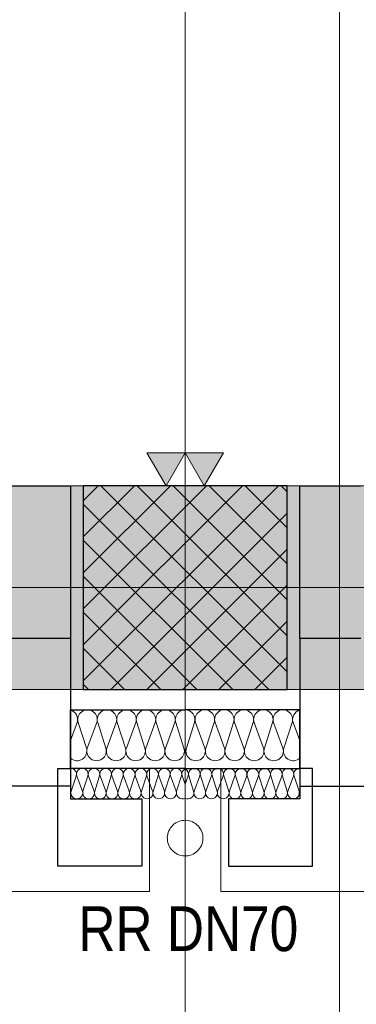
# Model space of a CAD drawing. Extents: x -620 to 3480, y 62 to 1107.
# Tile 26 of 244: x -171 to -158, y 195 to 233. Entities that reach past the tile are written whole.
import ezdxf
from ezdxf.lldxf.tags import DXFTag

# ---------------------------------------------------------------- set-up
doc = ezdxf.new("R2010")
doc.units = 0
doc.layers.get('0').update_dxf_attribs({"lineweight": 35})
for name, color, linetype, lineweight, true_color in [('30 -33 Aussenwände- 3 Aussenstützen', 7, 'Continuous', 50, 0x0000dd), ('30 -33 Aussenwände- 7 Fassade_ Elemente', 7, 'Continuous', 9, 0x00aacc), ('30 -35 Decken- 1 Konstruktion-Träger- Stahlbeton', 7, 'grob-A06G9GKW8I', 13, 0x33aa00), ('70 -72 Beschriftung- 1 Beschriftung allgemein', 7, 'Continuous', 9, 0xff6633), ('70 -72 Beschriftung- 2 Beschriftung Bauteile', 7, 'Continuous', 9, 0x9999ff), ('70 -75 Raumstempel-2 Verweislinie', 1, 'Continuous', 9, 0xff0000)]:
    doc.layers.add(name, color=color, linetype=linetype, lineweight=lineweight, true_color=true_color)
doc.layers.add('40 -41 Abwasser_Wasser_Gas- 2 Wasser-1', color=7, linetype='Continuous', lineweight=15)
doc.layers.add('70 -71 Achsen- 1 Gebäudeachsen', color=7, linetype='STRICHPUNKT2-A06G9GKV8I', lineweight=18)
doc.layers.add('iwb_Schraffur_Unterzug', color=7, linetype='Continuous', lineweight=5, true_color=0xffffcc, plot=False)
doc.styles.get("Standard").update_dxf_attribs({"font": 'ARIALN.TTF'})
tags = doc.linetypes.add('grob-A06G9GKW8I', pattern=[14, 3, -8, 3]).pattern_tags.tags
tags[8:9] = [DXFTag(74, 4), DXFTag(75, 0), DXFTag(340, '0'), DXFTag(46, 0.0), DXFTag(50, 0.0), DXFTag(44, 0.0), DXFTag(45, 0.0)]
tags[6:7] = [DXFTag(74, 4), DXFTag(75, 0), DXFTag(340, '0'), DXFTag(46, 0.0), DXFTag(50, 0.0), DXFTag(44, 0.0), DXFTag(45, 0.0)]
tags[4:5] = [DXFTag(74, 4), DXFTag(75, 0), DXFTag(340, '0'), DXFTag(46, 0.0), DXFTag(50, 0.0), DXFTag(44, 0.0), DXFTag(45, 0.0)]
tags = doc.linetypes.add('STRICHPUNKT2-A06G9GKV8I', pattern=[12.7, 6.35, -3.175, 0, -3.175]).pattern_tags.tags
tags[10:11] = [DXFTag(74, 4), DXFTag(75, 0), DXFTag(340, '0'), DXFTag(46, 0.0), DXFTag(50, 0.0), DXFTag(44, 0.0), DXFTag(45, 0.0)]
tags[8:9] = [DXFTag(74, 4), DXFTag(75, 0), DXFTag(340, '0'), DXFTag(46, 0.0), DXFTag(50, 0.0), DXFTag(44, 0.0), DXFTag(45, 0.0)]
tags[6:7] = [DXFTag(74, 4), DXFTag(75, 0), DXFTag(340, '0'), DXFTag(46, 0.0), DXFTag(50, 0.0), DXFTag(44, 0.0), DXFTag(45, 0.0)]
tags[4:5] = [DXFTag(74, 4), DXFTag(75, 0), DXFTag(340, '0'), DXFTag(46, 0.0), DXFTag(50, 0.0), DXFTag(44, 0.0), DXFTag(45, 0.0)]

# ---------------------------------------------------------------- blocks, each defined once
blk = doc.blocks.new('Referenz-A06G9GKX8I')
at = {"layer": '30 -33 Aussenwände- 3 Aussenstützen', "color": 0, "lineweight": 9}
for p, q in [((-168.513, 214.366), (-167.922, 214.957)), ((-168.513, 212.952), (-166.508, 214.957)), ((-168.513, 211.538), (-165.094, 214.957)), ((-168.513, 210.123), (-163.68, 214.957)), ((-168.513, 208.709), (-162.265, 214.957)), ((-168.513, 207.295), (-160.851, 214.957)), ((-167.818, 214.957), (-160.513, 207.653)), ((-166.403, 214.957), (-160.513, 209.067)), ((-164.989, 214.957), (-160.513, 210.481)), ((-163.575, 214.957), (-160.513, 211.895)), ((-162.161, 214.957), (-160.513, 213.31)), ((-160.747, 214.957), (-160.513, 214.724)), ((-168.513, 214.238), (-161.232, 206.957)), ((-167.437, 206.957), (-160.513, 213.881)), ((-168.513, 212.824), (-162.646, 206.957)), ((-166.023, 206.957), (-160.513, 212.467)), ((-164.513, 211.957), (-164.513, 209.957)), ((-168.513, 211.41), (-164.06, 206.957)), ((-165.513, 210.957), (-163.513, 210.957)), ((-164.609, 206.957), (-160.513, 211.052)), ((-168.513, 209.996), (-165.474, 206.957)), ((-163.194, 206.957), (-160.513, 209.638)), ((-168.513, 208.582), (-166.889, 206.957)), ((-161.78, 206.957), (-160.513, 208.224)), ((-168.513, 207.167), (-168.303, 206.957))]:
    blk.add_line(p, q, dxfattribs=at)
at = {"layer": '30 -33 Aussenwände- 3 Aussenstützen', "color": 0, "linetype": 'Continuous', "lineweight": -2, "ltscale": 0.25}
for p, q in [((-160.513, 214.957), (-168.513, 214.957)), ((-168.513, 214.957), (-168.513, 206.957)), ((-160.513, 206.957), (-160.513, 214.957)), ((-168.513, 206.957), (-160.513, 206.957))]:
    blk.add_line(p, q, dxfattribs=at)
at = {"layer": '30 -33 Aussenwände- 7 Fassade_ Elemente', "color": 0, "linetype": 'Continuous', "ltscale": 0.13}
for p, q in [((-169.013, 214.957), (-325.013, 214.957)), ((-169.013, 203.857), (-169.013, 214.957)), ((-160.013, 214.957), (-4.013, 214.957)), ((-160.013, 203.857), (-160.013, 214.957)), ((-164.513, 209.957), (-164.513, 211.957)), ((-165.513, 210.957), (-163.513, 210.957)), ((-168.751, 205.657), (-169.013, 204.947)), ((-168.713, 205.657), (-168.392, 204.657)), ((-168.354, 204.657), (-167.985, 205.657)), ((-167.947, 205.657), (-167.626, 204.657)), ((-167.588, 204.657), (-167.218, 205.657)), ((-167.181, 205.657), (-166.86, 204.657)), ((-166.822, 204.657), (-166.452, 205.657)), ((-166.415, 205.657), (-166.094, 204.657)), ((-166.056, 204.657), (-165.686, 205.657)), ((-165.649, 205.657), (-165.327, 204.657)), ((-165.29, 204.657), (-164.92, 205.657)), ((-164.883, 205.657), (-164.561, 204.657)), ((-164.144, 205.657), (-164.465, 204.657)), ((-163.736, 204.657), (-164.106, 205.657)), ((-163.378, 205.657), (-163.699, 204.657)), ((-162.97, 204.657), (-163.34, 205.657)), ((-162.612, 205.657), (-162.933, 204.657)), ((-162.204, 204.657), (-162.574, 205.657)), ((-161.845, 205.657), (-162.167, 204.657)), ((-161.438, 204.657), (-161.808, 205.657)), ((-161.079, 205.657), (-161.401, 204.657)), ((-160.672, 204.657), (-161.042, 205.657)), ((-160.313, 205.657), (-160.635, 204.657)), ((-160.276, 205.657), (-160.013, 204.947)), ((-165.913, 203.857), (-169.013, 203.857)), ((-165.913, 199.017), (-165.913, 203.857)), ((-163.113, 199.017), (-163.113, 203.857)), ((-163.113, 203.857), (-160.013, 203.857)), ((-168.791, 203.557), (-168.984, 202.957)), ((-168.547, 202.957), (-168.769, 203.557)), ((-168.332, 203.557), (-168.524, 202.957)), ((-168.087, 202.958), (-168.309, 203.557)), ((-167.872, 203.558), (-168.064, 202.958)), ((-167.627, 202.958), (-167.85, 203.558)), ((-167.412, 203.558), (-167.605, 202.958)), ((-167.168, 202.958), (-167.39, 203.558)), ((-166.953, 203.558), (-167.145, 202.958)), ((-166.708, 202.959), (-166.93, 203.558)), ((-166.493, 203.559), (-166.686, 202.959)), ((-166.248, 202.959), (-166.471, 203.559)), ((-166.034, 203.559), (-166.226, 202.959)), ((-165.789, 202.959), (-166.011, 203.559)), ((-165.574, 203.559), (-165.766, 202.959)), ((-165.329, 202.96), (-165.551, 203.559)), ((-165.114, 203.56), (-165.307, 202.96)), ((-164.87, 202.96), (-165.092, 203.56)), ((-164.655, 203.56), (-164.847, 202.96)), ((-164.632, 203.56), (-164.513, 203.238)), ((-164.394, 203.56), (-164.514, 203.238)), ((-164.372, 203.56), (-164.179, 202.96)), ((-164.157, 202.96), (-163.935, 203.56)), ((-163.912, 203.56), (-163.72, 202.96)), ((-163.697, 202.96), (-163.475, 203.559)), ((-163.452, 203.559), (-163.26, 202.959)), ((-163.238, 202.959), (-163.015, 203.559)), ((-162.993, 203.559), (-162.8, 202.959)), ((-162.778, 202.959), (-162.556, 203.559)), ((-162.533, 203.559), (-162.341, 202.959)), ((-162.318, 202.959), (-162.096, 203.558)), ((-162.074, 203.558), (-161.881, 202.958)), ((-161.859, 202.958), (-161.636, 203.558)), ((-161.614, 203.558), (-161.422, 202.958)), ((-161.399, 202.958), (-161.177, 203.558)), ((-161.154, 203.558), (-160.962, 202.958)), ((-160.939, 202.958), (-160.717, 203.557)), ((-160.695, 203.557), (-160.502, 202.957)), ((-160.48, 202.957), (-160.258, 203.557)), ((-160.235, 203.557), (-160.043, 202.957)), ((-328.113, 199.017), (-165.913, 199.017)), ((-0.913, 199.017), (-163.113, 199.017))]:
    blk.add_line(p, q, dxfattribs=at)
at = {"layer": '30 -33 Aussenwände- 7 Fassade_ Elemente', "color": 0, "linetype": 'Continuous', "lineweight": -2, "ltscale": 0.25}
for p, q in [((-171.413, 214.957), (-169.013, 214.957)), ((-169.013, 214.957), (-169.013, 208.957)), ((-160.013, 214.957), (-157.613, 214.957)), ((-160.013, 208.957), (-160.013, 214.957)), ((-169.013, 208.957), (-171.413, 208.957)), ((-169.013, 208.957), (-169.013, 203.157)), ((-160.013, 208.957), (-160.013, 203.157)), ((-157.613, 208.957), (-160.013, 208.957)), ((-169.013, 206.157), (-164.513, 206.157)), ((-169.013, 203.857), (-169.013, 206.157)), ((-160.013, 206.157), (-164.513, 206.157)), ((-160.013, 203.857), (-160.013, 206.157)), ((-169.513, 200.017), (-169.513, 203.857)), ((-169.513, 203.857), (-169.013, 203.857)), ((-169.013, 203.857), (-169.013, 202.657)), ((-164.513, 203.857), (-169.013, 203.857)), ((-164.513, 203.857), (-160.013, 203.857)), ((-159.513, 203.857), (-160.013, 203.857)), ((-160.013, 203.857), (-160.013, 202.657)), ((-159.513, 200.017), (-159.513, 203.857)), ((-169.013, 203.157), (-172.313, 203.157)), ((-160.013, 203.157), (-156.713, 203.157)), ((-169.013, 202.657), (-166.213, 202.657)), ((-166.213, 202.657), (-166.213, 200.017)), ((-162.813, 202.657), (-162.813, 200.017)), ((-160.013, 202.657), (-162.813, 202.657)), ((-166.213, 200.017), (-169.513, 200.017)), ((-162.813, 200.017), (-159.513, 200.017))]:
    blk.add_line(p, q, dxfattribs=at)
at = {"layer": '30 -33 Aussenwände- 7 Fassade_ Elemente', "color": 0, "linetype": 'Continuous', "ltscale": 0.13}
for centre, major_axis, end_param in [((-168.349, 205.774), (0.225, 0.31), 1.254884), ((-167.583, 205.774), (0.364, -0.117), 3.764652), ((-167.583, 205.774), (0.225, 0.31), 1.254884), ((-166.817, 205.774), (0.364, -0.117), 3.764652), ((-166.817, 205.774), (0.225, 0.31), 1.254884), ((-166.051, 205.774), (0.364, -0.117), 3.764652), ((-165.285, 205.774), (0.364, -0.117), 3.764652), ((-163.742, 205.774), (0.364, -0.117), 3.764652), ((-162.976, 205.774), (0.364, -0.117), 3.764652), ((-162.21, 205.774), (0.364, -0.117), 3.764652), ((-162.21, 205.774), (0.225, 0.31), 1.254884), ((-161.444, 205.774), (0.364, -0.117), 3.764652), ((-161.444, 205.774), (0.225, 0.31), 1.254884), ((-160.678, 205.774), (0.225, 0.31), 1.254884), ((-169.115, 205.774), (0.364, -0.117), 1.613483), ((-168.349, 205.774), (-0.225, 0.31), 1.254884), ((-168.349, 205.774), (0.364, -0.117), 1.254884), ((-167.583, 205.774), (-0.225, 0.31), 1.254884), ((-167.583, 205.774), (0.364, -0.117), 1.254884), ((-166.817, 205.774), (-0.225, 0.31), 1.254884), ((-166.817, 205.774), (0.364, -0.117), 1.254884), ((-164.519, 205.774), (0.005, 0.383), 1.896254), ((-164.508, 205.774), (0.364, -0.117), 1.896254), ((-162.21, 205.774), (-0.225, 0.31), 1.254884), ((-162.21, 205.774), (0.364, -0.117), 1.254884), ((-161.444, 205.774), (-0.225, 0.31), 1.254884), ((-161.444, 205.774), (0.364, -0.117), 1.254884), ((-160.678, 205.774), (-0.225, 0.31), 1.254884), ((-160.678, 205.774), (0.364, -0.117), 1.254884), ((-159.912, 205.774), (-0.102, 0.369), 1.613483), ((-168.756, 204.54), (-0.257, -0.283), 2.619647), ((-167.99, 204.54), (-0.364, 0.117), 1.255075), ((-167.99, 204.54), (-0.364, 0.117), 3.765224), ((-167.99, 204.54), (0.225, -0.31), 1.255075), ((-167.224, 204.54), (-0.364, 0.117), 1.255075), ((-167.224, 204.54), (-0.364, 0.117), 3.765224), ((-167.224, 204.54), (0.225, -0.31), 1.255075), ((-166.458, 204.54), (-0.364, 0.117), 3.765224), ((-165.692, 204.54), (-0.364, 0.117), 3.765224), ((-164.926, 204.54), (-0.364, 0.117), 3.765224), ((-164.101, 204.54), (-0.364, 0.117), 3.765224), ((-163.335, 204.54), (-0.364, 0.117), 3.765224), ((-162.569, 204.54), (-0.364, 0.117), 3.765224), ((-161.803, 204.54), (-0.364, 0.117), 3.765224), ((-161.803, 204.54), (-0.364, 0.117), 1.255075), ((-161.803, 204.54), (0.225, -0.31), 1.255075), ((-161.037, 204.54), (-0.364, 0.117), 1.255075), ((-161.037, 204.54), (-0.364, 0.117), 3.765224), ((-161.037, 204.54), (0.225, -0.31), 1.255075), ((-160.27, 204.54), (-0.364, 0.117), 2.619647), ((-167.99, 204.54), (-0.225, -0.31), 1.255075), ((-167.224, 204.54), (-0.225, -0.31), 1.255075), ((-161.803, 204.54), (-0.225, -0.31), 1.255075), ((-161.037, 204.54), (-0.225, -0.31), 1.255075), ((-169.01, 203.627), (0.219, -0.07), 1.896254), ((-168.55, 203.628), (0.219, -0.07), 3.764652), ((-168.091, 203.628), (0.219, -0.07), 3.764652), ((-167.631, 203.628), (0.219, -0.07), 3.764652), ((-167.171, 203.629), (0.219, -0.07), 3.764652), ((-166.712, 203.629), (0.219, -0.07), 3.764652), ((-166.252, 203.629), (0.219, -0.07), 3.764652), ((-165.793, 203.63), (0.219, -0.07), 3.764652), ((-165.793, 203.63), (0.135, 0.186), 1.254884), ((-165.333, 203.63), (0.219, -0.07), 3.764652), ((-165.333, 203.63), (0.135, 0.186), 1.254884), ((-164.873, 203.63), (0.135, 0.186), 1.254884), ((-164.153, 203.63), (0.135, 0.186), 1.254884), ((-163.693, 203.63), (0.219, -0.071), 3.764652), ((-163.693, 203.63), (0.135, 0.186), 1.254884), ((-163.234, 203.63), (0.219, -0.071), 3.764652), ((-163.234, 203.63), (0.135, 0.186), 1.254884), ((-162.774, 203.629), (0.219, -0.071), 3.764652), ((-162.315, 203.629), (0.219, -0.071), 3.764652), ((-161.855, 203.629), (0.219, -0.071), 3.764652), ((-161.395, 203.628), (0.219, -0.071), 3.764652), ((-160.936, 203.628), (0.219, -0.071), 3.764652), ((-160.476, 203.628), (0.219, -0.071), 3.764652), ((-160.016, 203.627), (0.003, 0.23), 1.896254), ((-165.793, 203.63), (-0.135, 0.186), 1.254884), ((-165.793, 203.63), (0.219, -0.07), 1.254884), ((-165.333, 203.63), (-0.135, 0.186), 1.254884), ((-165.333, 203.63), (0.219, -0.07), 1.254884), ((-164.873, 203.63), (-0.135, 0.186), 1.254884), ((-164.873, 203.63), (0.219, -0.07), 1.254884), ((-164.414, 203.631), (-0.1, 0.207), 1.434048), ((-164.613, 203.631), (0.219, -0.071), 1.434048), ((-164.153, 203.63), (-0.135, 0.186), 1.254884), ((-164.153, 203.63), (0.219, -0.071), 1.254884), ((-163.693, 203.63), (-0.135, 0.186), 1.254884), ((-163.693, 203.63), (0.219, -0.071), 1.254884), ((-163.234, 203.63), (-0.135, 0.186), 1.254884), ((-163.234, 203.63), (0.219, -0.071), 1.254884), ((-168.765, 202.887), (-0.219, 0.07), 3.765224), ((-168.305, 202.887), (-0.219, 0.07), 3.765224), ((-167.846, 202.887), (-0.219, 0.07), 3.765224), ((-167.386, 202.888), (-0.219, 0.07), 3.765224), ((-166.927, 202.888), (-0.219, 0.07), 3.765224), ((-166.467, 202.888), (-0.219, 0.07), 3.765224), ((-166.007, 202.889), (-0.219, 0.07), 3.765224), ((-165.548, 202.889), (-0.219, 0.07), 3.765224), ((-165.548, 202.889), (-0.219, 0.07), 1.255075), ((-165.548, 202.889), (-0.135, -0.186), 1.255075), ((-165.548, 202.889), (0.135, -0.186), 1.255075), ((-165.088, 202.889), (-0.219, 0.07), 3.765224), ((-165.088, 202.889), (-0.219, 0.07), 1.255075), ((-165.088, 202.889), (-0.135, -0.186), 1.255075), ((-165.088, 202.889), (0.135, -0.186), 1.255075), ((-164.628, 202.89), (-0.219, 0.07), 2.411197), ((-164.398, 202.89), (-0.116, -0.198), 2.411197), ((-163.938, 202.889), (-0.219, 0.071), 1.255075), ((-163.938, 202.889), (-0.219, 0.071), 3.765224), ((-163.938, 202.889), (-0.135, -0.186), 1.255075), ((-163.938, 202.889), (0.135, -0.186), 1.255075), ((-163.479, 202.889), (-0.219, 0.071), 3.765224), ((-163.479, 202.889), (-0.219, 0.071), 1.255075), ((-163.479, 202.889), (-0.135, -0.186), 1.255075), ((-163.479, 202.889), (0.135, -0.186), 1.255075), ((-163.019, 202.889), (-0.219, 0.071), 3.765224), ((-162.559, 202.888), (-0.219, 0.071), 3.765224), ((-162.1, 202.888), (-0.219, 0.071), 3.765224), ((-161.64, 202.888), (-0.219, 0.071), 3.765224), ((-161.181, 202.887), (-0.219, 0.071), 3.765224), ((-160.721, 202.887), (-0.219, 0.071), 3.765224), ((-160.261, 202.887), (-0.219, 0.071), 3.765224)]:
    blk.add_ellipse(centre, major_axis=major_axis, ratio=1, start_param=0, end_param=end_param, dxfattribs=at)
at = {"layer": '30 -35 Decken- 1 Konstruktion-Träger- Stahlbeton', "color": 0}
for p, q in [((-490.513, 214.957), (-3.513, 214.957)), ((-490.513, 206.957), (-3.513, 206.957))]:
    blk.add_line(p, q, dxfattribs=at)
at = {"layer": '40 -41 Abwasser_Wasser_Gas- 2 Wasser-1', "color": 0, "linetype": 'Continuous', "ltscale": 0.15}
for p, q in [((-165.119, 201.467), (-165.082, 201.525)), ((-165.119, 201.467), (-165.082, 201.525)), ((-165.082, 201.525), (-165.04, 201.579)), ((-165.082, 201.525), (-165.04, 201.579)), ((-165.04, 201.579), (-164.992, 201.628)), ((-165.04, 201.579), (-164.992, 201.628)), ((-164.992, 201.628), (-164.939, 201.673)), ((-164.992, 201.628), (-164.939, 201.673)), ((-164.939, 201.673), (-164.883, 201.712)), ((-164.939, 201.673), (-164.883, 201.712)), ((-164.883, 201.712), (-164.823, 201.745)), ((-164.883, 201.712), (-164.823, 201.745)), ((-164.823, 201.745), (-164.76, 201.772)), ((-164.823, 201.745), (-164.76, 201.772)), ((-164.76, 201.772), (-164.694, 201.793)), ((-164.76, 201.772), (-164.694, 201.793)), ((-164.694, 201.793), (-164.627, 201.808)), ((-164.694, 201.793), (-164.627, 201.808)), ((-164.627, 201.808), (-164.559, 201.816)), ((-164.627, 201.808), (-164.559, 201.816)), ((-164.559, 201.816), (-164.49, 201.817)), ((-164.559, 201.816), (-164.49, 201.817)), ((-164.49, 201.817), (-164.422, 201.811)), ((-164.49, 201.817), (-164.422, 201.811)), ((-164.422, 201.811), (-164.354, 201.799)), ((-164.422, 201.811), (-164.354, 201.799)), ((-164.354, 201.799), (-164.288, 201.78)), ((-164.354, 201.799), (-164.288, 201.78)), ((-164.288, 201.78), (-164.224, 201.755)), ((-164.288, 201.78), (-164.224, 201.755)), ((-164.224, 201.755), (-164.163, 201.723)), ((-164.224, 201.755), (-164.163, 201.723)), ((-164.163, 201.723), (-164.105, 201.686)), ((-164.163, 201.723), (-164.105, 201.686)), ((-164.105, 201.686), (-164.052, 201.644)), ((-164.105, 201.686), (-164.052, 201.644)), ((-164.052, 201.644), (-164.002, 201.596)), ((-164.052, 201.644), (-164.002, 201.596)), ((-164.002, 201.596), (-163.958, 201.543)), ((-164.002, 201.596), (-163.958, 201.543)), ((-163.958, 201.543), (-163.919, 201.487)), ((-163.958, 201.543), (-163.919, 201.487)), ((-165.213, 201.14), (-165.207, 201.209)), ((-165.213, 201.14), (-165.207, 201.209)), ((-165.212, 201.071), (-165.213, 201.14)), ((-165.212, 201.071), (-165.213, 201.14)), ((-165.207, 201.209), (-165.195, 201.276)), ((-165.207, 201.209), (-165.195, 201.276)), ((-165.195, 201.276), (-165.176, 201.342)), ((-165.195, 201.276), (-165.176, 201.342)), ((-165.176, 201.342), (-165.151, 201.406)), ((-165.176, 201.342), (-165.151, 201.406)), ((-165.151, 201.406), (-165.119, 201.467)), ((-165.151, 201.406), (-165.119, 201.467)), ((-163.919, 201.487), (-163.885, 201.427)), ((-163.919, 201.487), (-163.885, 201.427)), ((-163.885, 201.427), (-163.858, 201.364)), ((-163.885, 201.427), (-163.858, 201.364)), ((-163.858, 201.364), (-163.837, 201.298)), ((-163.858, 201.364), (-163.837, 201.298)), ((-163.837, 201.298), (-163.823, 201.231)), ((-163.837, 201.298), (-163.823, 201.231)), ((-163.823, 201.231), (-163.815, 201.163)), ((-163.823, 201.231), (-163.815, 201.163)), ((-163.815, 201.163), (-163.814, 201.094)), ((-163.815, 201.163), (-163.814, 201.094)), ((-165.204, 201.003), (-165.212, 201.071)), ((-165.204, 201.003), (-165.212, 201.071)), ((-165.189, 200.936), (-165.204, 201.003)), ((-165.189, 200.936), (-165.204, 201.003)), ((-165.168, 200.871), (-165.189, 200.936)), ((-165.168, 200.871), (-165.189, 200.936)), ((-165.141, 200.808), (-165.168, 200.871)), ((-165.141, 200.808), (-165.168, 200.871)), ((-165.108, 200.748), (-165.141, 200.808)), ((-165.108, 200.748), (-165.141, 200.808)), ((-165.069, 200.691), (-165.108, 200.748)), ((-165.069, 200.691), (-165.108, 200.748)), ((-163.907, 200.767), (-163.944, 200.71)), ((-163.907, 200.767), (-163.944, 200.71)), ((-163.876, 200.828), (-163.907, 200.767)), ((-163.876, 200.828), (-163.907, 200.767)), ((-163.85, 200.892), (-163.876, 200.828)), ((-163.85, 200.892), (-163.876, 200.828)), ((-163.832, 200.958), (-163.85, 200.892)), ((-163.832, 200.958), (-163.85, 200.892)), ((-163.819, 201.026), (-163.832, 200.958)), ((-163.819, 201.026), (-163.832, 200.958)), ((-163.814, 201.094), (-163.819, 201.026)), ((-163.814, 201.094), (-163.819, 201.026)), ((-165.024, 200.639), (-165.069, 200.691)), ((-165.024, 200.639), (-165.069, 200.691)), ((-164.975, 200.591), (-165.024, 200.639)), ((-164.975, 200.591), (-165.024, 200.639)), ((-164.921, 200.548), (-164.975, 200.591)), ((-164.921, 200.548), (-164.975, 200.591)), ((-164.863, 200.511), (-164.921, 200.548)), ((-164.863, 200.511), (-164.921, 200.548)), ((-164.802, 200.48), (-164.863, 200.511)), ((-164.802, 200.48), (-164.863, 200.511)), ((-164.738, 200.454), (-164.802, 200.48)), ((-164.738, 200.454), (-164.802, 200.48)), ((-164.672, 200.436), (-164.738, 200.454)), ((-164.672, 200.436), (-164.738, 200.454)), ((-164.605, 200.423), (-164.672, 200.436)), ((-164.605, 200.423), (-164.672, 200.436)), ((-164.536, 200.418), (-164.605, 200.423)), ((-164.536, 200.418), (-164.605, 200.423)), ((-164.467, 200.419), (-164.536, 200.418)), ((-164.467, 200.419), (-164.536, 200.418)), ((-164.399, 200.427), (-164.467, 200.419)), ((-164.399, 200.427), (-164.467, 200.419)), ((-164.332, 200.441), (-164.399, 200.427)), ((-164.332, 200.441), (-164.399, 200.427)), ((-164.267, 200.462), (-164.332, 200.441)), ((-164.267, 200.462), (-164.332, 200.441)), ((-164.204, 200.489), (-164.267, 200.462)), ((-164.204, 200.489), (-164.267, 200.462)), ((-164.144, 200.523), (-164.204, 200.489)), ((-164.144, 200.523), (-164.204, 200.489)), ((-164.087, 200.562), (-164.144, 200.523)), ((-164.087, 200.562), (-164.144, 200.523)), ((-164.035, 200.606), (-164.087, 200.562)), ((-164.035, 200.606), (-164.087, 200.562)), ((-163.987, 200.656), (-164.035, 200.606)), ((-163.987, 200.656), (-164.035, 200.606)), ((-163.944, 200.71), (-163.987, 200.656)), ((-163.944, 200.71), (-163.987, 200.656))]:
    blk.add_line(p, q, dxfattribs=at)
at = {"layer": '70 -71 Achsen- 1 Gebäudeachsen', "color": 0, "linetype": 'STRICHPUNKT2-A06G9GKV8I', "ltscale": 0.18}
for p, q in [((-164.513, 1075.897), (-164.513, 76.457)), ((-562.014, 210.957), (85.427, 210.957))]:
    blk.add_line(p, q, dxfattribs=at)
at = {"layer": '70 -72 Beschriftung- 2 Beschriftung Bauteile', "color": 0}
for p, q in [((-165.263, 214.957), (-166.013, 216.256)), ((-166.013, 216.256), (-164.513, 216.256)), ((-164.513, 216.256), (-165.263, 214.957)), ((-163.763, 214.957), (-164.513, 216.256)), ((-164.513, 216.256), (-163.013, 216.256)), ((-163.013, 216.256), (-163.763, 214.957))]:
    blk.add_line(p, q, dxfattribs=at)
at = {"layer": '70 -72 Beschriftung- 2 Beschriftung Bauteile', "color": 0, "lineweight": 0}
for points in [[(-165.263, 214.957), (-166.013, 216.256), (-165.263, 216.256)], [(-165.263, 214.957), (-165.263, 216.256), (-164.513, 216.256)], [(-163.763, 214.957), (-164.513, 216.256), (-163.763, 216.256)], [(-163.763, 214.957), (-163.763, 216.256), (-163.013, 216.256)]]:
    blk.add_solid(points, dxfattribs=at)
at = {"layer": '70 -75 Raumstempel-2 Verweislinie', "color": 0}
blk.add_line((-158.457, 299.92), (-158.457, 184.76), dxfattribs=at)
at = {"layer": '70 -72 Beschriftung- 1 Beschriftung allgemein', "color": 0, "linetype": 'Continuous', "ltscale": 0.13, "insert": (-168.704, 198.44), "char_height": 1.76205, "attachment_point": 1}
blk.add_mtext('{\\fArial Narrow;RR DN70}', dxfattribs=at)
blk.add_mtext('{\\fArial Narrow;RR DN70}', dxfattribs=at)
blk = doc.blocks.new('Referenz-A06G9GKZ8I')
at = {"layer": 'iwb_Schraffur_Unterzug', "linetype": 'Continuous', "ltscale": 0.13}
blk.add_solid([(-490.513, 214.957), (-3.513, 214.957), (-490.513, 206.957), (-3.513, 206.957)], dxfattribs=at)

msp = doc.modelspace()

# ---------------------------------------------------------------- block references
at = {"color": 8, "lineweight": 25, "ltscale": 0.25, "true_color": 0x808080}
for name in ['Referenz-A06G9GKX8I', 'Referenz-A06G9GKZ8I']:
    msp.add_blockref(name, (0, 0), dxfattribs=at)

doc.saveas('drawing.dxf')
